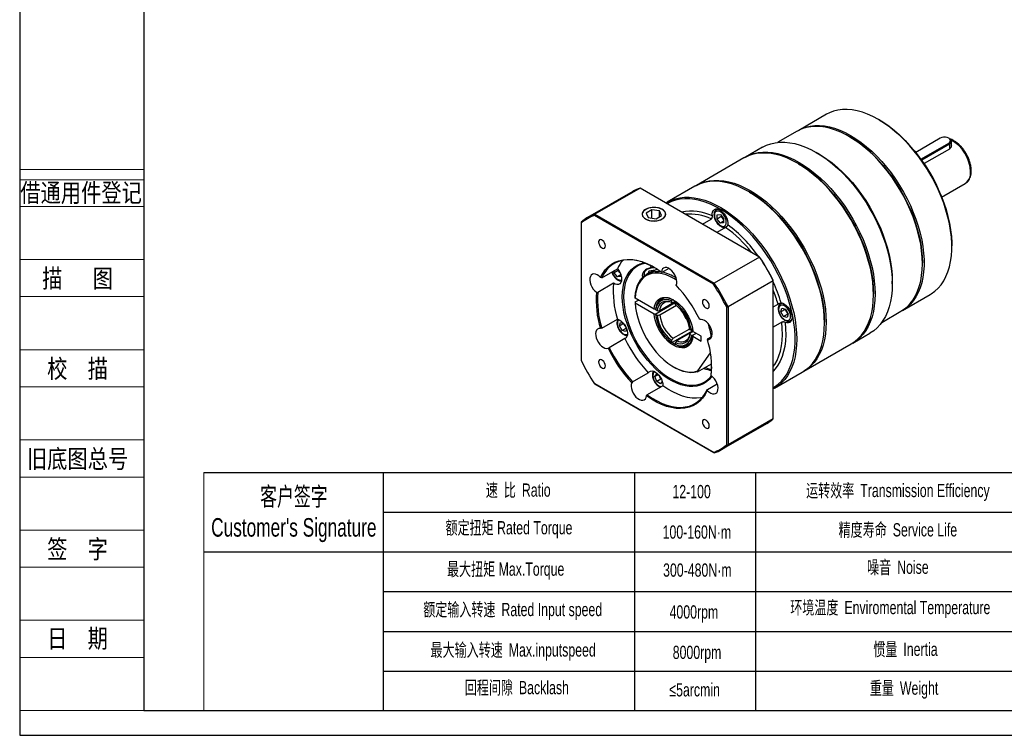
# Model space of a CAD drawing. Header units: millimetres. Extents: x 0 to 577, y 0 to 408.
# Tile 1 of 3: x 0 to 273, y 0 to 198. Entities that reach past the tile are written whole.
import ezdxf
from ezdxf.enums import TextEntityAlignment as Align

# ---------------------------------------------------------------- set-up
doc = ezdxf.new("R2010")
doc.units = ezdxf.units.MM
for name, color, linetype, lineweight in [('1轮廓实线层', 7, 'Continuous', 35), ('2细线层', 4, 'Continuous', 9), ('6文字层', 3, 'Continuous', 9), ('7标注层', 4, 'Continuous', 9)]:
    doc.layers.add(name, color=color, linetype=linetype, lineweight=lineweight)
doc.layers.add('SLD-0', color=7, linetype='Continuous')
doc.layers.add('图框_外框线', color=7, linetype='Continuous')
doc.styles.add('宋体', font='txt', dxfattribs={"width": 0.8})
doc.styles.add('标准', font='arial.ttf', dxfattribs={"width": 0.667})

msp = doc.modelspace()

# ---------------------------------------------------------------- linework, layer by layer
for p, q in [((100.73, 72.82), (100.73, 6.86)), ((170.36, 72.82), (170.36, 6.86))]:
    msp.add_line(p, q)
at = {"layer": '1轮廓实线层', "linetype": 'Continuous', "lineweight": 30}
for p, q in [((223.6, 172.09), (215.91, 167.65)), ((238.23, 170.53), (238, 170.66)), ((215.45, 167.39), (210.15, 164.33)), ((230.08, 165.83), (229.85, 165.96)), ((255.15, 165.46), (248.35, 161.54)), ((249.81, 159.66), (257.5, 164.1)), ((257.68, 165.36), (257.5, 165.46)), ((257.5, 164.1), (257.68, 163.79)), ((258.25, 163.2), (258.25, 164.57)), ((205.92, 162.99), (201.17, 160.25)), ((221.48, 161.13), (220.8, 161.52)), ((257.68, 163.79), (250.03, 159.37)), ((257.68, 162.47), (250.71, 158.45)), ((257.68, 163.79), (257.68, 162.47)), ((200.72, 159.99), (187.59, 152.41)), ((215.83, 158.38), (215.6, 158.51)), ((255.54, 149.15), (262.11, 152.94)), ((262.11, 152.94), (262.19, 152.99)), ((169.93, 150.71), (157.39, 143.48)), ((171.93, 151.64), (159.39, 144.41)), ((205.05, 132.52), (171.93, 151.64)), ((187.14, 152.15), (179.45, 147.71)), ((202.25, 150.55), (202.02, 150.68)), ((173.48, 145.73), (173.46, 145.72)), ((175.2, 145.64), (173.63, 144.74)), ((173.63, 144.74), (174.2, 143.5)), ((177.34, 145.31), (175.2, 145.64)), ((175.2, 143.35), (175.2, 145.64)), ((177.91, 144.08), (177.34, 145.31)), ((177.34, 143.75), (177.34, 145.31)), ((178.08, 145.72), (178.06, 145.73)), ((192.76, 145.36), (192.72, 145.31)), ((193.42, 145.85), (193.1, 145.67)), ((155.59, 142.21), (155.59, 141.93)), ((159.28, 144.06), (159.39, 144.41)), ((192.27, 125.01), (159.28, 144.06)), ((159.39, 144.41), (192.51, 125.29)), ((174.2, 143.5), (176.35, 143.17)), ((176.35, 143.17), (177.91, 144.08)), ((189.21, 141.67), (191.65, 143.08)), ((193.29, 144.28), (194.19, 144.36)), ((193.29, 143.07), (193.29, 144.28)), ((194.42, 143.73), (193.29, 143.07)), ((194.19, 141.95), (193.29, 143.07)), ((194.19, 144.36), (195.1, 143.23)), ((195.1, 142.47), (194.19, 141.95)), ((195.1, 142.03), (194.19, 141.95)), ((194.42, 144.08), (194.42, 143.73)), ((194.42, 143.73), (194.87, 143.16)), ((194.87, 143.16), (195.1, 142.88)), ((195.1, 143.23), (195.1, 142.03)), ((155.59, 141.93), (155.59, 103.83)), ((195.65, 140.77), (193.2, 139.36)), ((258.36, 135.39), (258.36, 135.65)), ((205.05, 132.52), (192.51, 125.29)), ((205.17, 132.46), (205.05, 132.52)), ((161.33, 126.8), (165.67, 129.31)), ((165.89, 128.84), (164.76, 128.19)), ((164.76, 128.19), (164.76, 128.78)), ((165.89, 128.84), (165.89, 129.03)), ((166.34, 128.28), (165.89, 128.84)), ((174.14, 128.01), (174.47, 128.7)), ((174.47, 128.7), (176.1, 128.95)), ((174.47, 128.19), (174.47, 128.7)), ((175.27, 130), (175.15, 129.6)), ((177.83, 128.39), (177.99, 128.29)), ((179.88, 129.38), (177.99, 128.29)), ((250.22, 130.69), (250.22, 130.95)), ((161.33, 126.8), (160.99, 126.88)), ((165.67, 127.06), (164.76, 128.19)), ((166.57, 127.58), (165.67, 127.06)), ((166.57, 127.14), (165.67, 127.06)), ((166.35, 128.27), (166.34, 128.28)), ((166.57, 127.76), (166.57, 127.14)), ((172.57, 127.55), (172.57, 126.86)), ((174.1, 127.99), (173.75, 127.79)), ((208.85, 125.93), (196.32, 118.7)), ((208.85, 125.93), (208.85, 126.07)), ((208.85, 87.69), (208.85, 125.93)), ((241.84, 125.07), (241.84, 125.86)), ((164.59, 125.26), (160.25, 122.75)), ((192.27, 125.01), (192.51, 125.29)), ((159.88, 122.77), (160.25, 122.75)), ((170.58, 121.14), (170.58, 121.41)), ((175.8, 118.13), (170.58, 121.14)), ((170.58, 120.1), (171.49, 120.62)), ((177.39, 117.73), (181.78, 120.27)), ((180.86, 120.79), (180.64, 120.4)), ((180.64, 120.4), (180.64, 119.91)), ((181.78, 120.27), (181.09, 119.87)), ((181.69, 119.96), (181.68, 120.22)), ((181.68, 120.22), (181.71, 119.97)), ((181.91, 120.09), (181.69, 120.22)), ((181.77, 119.74), (181.99, 120.14)), ((236.64, 122.07), (236.64, 122.33)), ((244.7, 117.76), (252.4, 122.2)), ((170.58, 120.1), (170.58, 119.84)), ((170.58, 119.84), (175.8, 116.82)), ((176.26, 118.13), (175.8, 118.13)), ((176.26, 116.82), (181.91, 120.09)), ((176.26, 116.82), (181.69, 119.96)), ((176.26, 117.87), (176.26, 118.13)), ((176.68, 117.63), (176.26, 117.87)), ((182, 119.09), (177.39, 116.43)), ((181.77, 119.26), (181.77, 119.74)), ((195.96, 118.62), (196.32, 118.7)), ((195.96, 80.53), (195.96, 118.62)), ((196.32, 118.7), (196.32, 80.45)), ((208.85, 118.74), (210.18, 119.51)), ((211.23, 119.78), (210.92, 119.6)), ((210.99, 117.36), (211.26, 118.37)), ((212.13, 118.01), (210.99, 117.36)), ((211.26, 118.37), (212.27, 118.1)), ((212.16, 118.13), (212.13, 118.01)), ((212.13, 118.01), (212.5, 117.37)), ((212.27, 118.1), (213.01, 116.82)), ((238.95, 114.44), (244.25, 117.5)), ((161.31, 112.81), (165.65, 115.32)), ((175.8, 116.82), (176.26, 116.82)), ((176.26, 116.82), (176.26, 116.56)), ((176.26, 116.56), (176.68, 116.32)), ((211.73, 116.08), (210.99, 117.36)), ((212.86, 116.73), (211.73, 116.08)), ((212.74, 115.81), (211.73, 116.08)), ((212.5, 117.37), (212.86, 116.73)), ((213.01, 116.82), (212.74, 115.81)), ((212.86, 116.73), (212.98, 116.7)), ((213.64, 114.89), (213.95, 115.07)), ((161.31, 112.81), (160.96, 112.74)), ((166.27, 113.43), (166.54, 114.44)), ((167.39, 114.08), (166.27, 113.43)), ((167.01, 112.15), (166.27, 113.43)), ((166.54, 114.44), (167.25, 114.25)), ((168.13, 112.8), (167.01, 112.15)), ((168.02, 111.88), (167.01, 112.15)), ((167.77, 113.44), (167.46, 113.99)), ((168.09, 112.9), (167.77, 113.44)), ((168.21, 112.58), (168.02, 111.88)), ((186.52, 112.11), (180.86, 108.84)), ((181.09, 110.03), (185.69, 112.68)), ((186.15, 112.16), (185.73, 112.4)), ((186.6, 112.16), (186.15, 112.16)), ((186.5, 111.84), (186.29, 111.98)), ((186.32, 111.99), (186.52, 111.85)), ((186.52, 111.86), (186.52, 112.11)), ((211.21, 114.45), (208.85, 113.09)), ((223.06, 114.23), (223.06, 114.49)), ((167.75, 109.92), (163.4, 107.41)), ((180.64, 109.46), (180.64, 108.98)), ((186.6, 111.9), (182.22, 109.37)), ((185.73, 111.09), (186.15, 110.85)), ((185.92, 111.51), (186.6, 111.9)), ((186.15, 110.85), (186.6, 110.85)), ((188.9, 110.57), (186.6, 111.9)), ((187.51, 111.37), (186.6, 110.85)), ((186.6, 110.85), (186.6, 110.59)), ((186.6, 110.59), (188.9, 109.27)), ((188.9, 109.27), (188.9, 110.57)), ((190.6, 109.84), (190.59, 109.71)), ((190.6, 109.84), (191.84, 110.56)), ((230.93, 108.7), (235.68, 111.45)), ((163.09, 107.25), (163.4, 107.41)), ((180.64, 108.98), (180.86, 108.84)), ((181.77, 108.32), (181.77, 108.81)), ((181.99, 108.19), (181.77, 108.32)), ((217.35, 100.87), (230.48, 108.44)), ((187.96, 100.97), (191.45, 105.95)), ((181.2, 102.08), (181.43, 101.95)), ((187.88, 100.68), (191.77, 102.92)), ((191.78, 102.56), (191.38, 102.7)), ((169.87, 97.96), (174.21, 100.47)), ((176.06, 99.39), (176.58, 100.13)), ((176.97, 99.91), (176.06, 99.39)), ((176.58, 98.04), (176.06, 99.39)), ((176.58, 100.13), (177.11, 99.82)), ((177.71, 98.69), (176.58, 98.04)), ((177.45, 99.37), (177.45, 99.38)), ((177.71, 98.69), (177.45, 99.37)), ((177.88, 98.6), (177.71, 98.69)), ((187.96, 100.97), (187.88, 100.68)), ((191.66, 99.68), (191.66, 99.91)), ((209.21, 96.16), (216.9, 100.6)), ((159.28, 97.44), (192.27, 78.4)), ((159.39, 97.37), (159.28, 97.44)), ((192.51, 78.25), (159.39, 97.37)), ((169.87, 97.96), (169.61, 97.71)), ((178.26, 96.88), (173.91, 94.37)), ((177.63, 97.44), (176.58, 98.04)), ((178.08, 98.08), (177.63, 97.44)), ((190.58, 95.86), (190.56, 95.57)), ((190.58, 95.86), (193.3, 97.43)), ((173.72, 94.06), (173.91, 94.37)), ((208.85, 87.69), (196.32, 80.45)), ((194.51, 79.18), (207.05, 86.42)), ((195.96, 80.53), (196.32, 80.45)), ((192.51, 78.25), (192.27, 78.4))]:
    msp.add_line(p, q, dxfattribs=at)
at = {"layer": '1轮廓实线层', "linetype": 'Continuous', "lineweight": 30, "flags": 128}
for points in [[(252.4, 122.2), (252.66, 122.36), (253.65, 123.07), (254.56, 123.9), (255.38, 124.86), (256.11, 125.94), (256.74, 127.13), (257.27, 128.43), (257.7, 129.83), (258.02, 131.31), (258.24, 132.89), (258.35, 134.54), (258.35, 136.26), (258.24, 138.03), (258.02, 139.86), (257.7, 141.72), (257.27, 143.61), (256.74, 145.52), (256.11, 147.44), (255.38, 149.36), (254.56, 151.27), (253.65, 153.15), (252.66, 155.01), (251.59, 156.82), (250.44, 158.58), (249.23, 160.27), (247.96, 161.9), (246.64, 163.45), (245.27, 164.91), (243.86, 166.28), (242.43, 167.54), (240.96, 168.7), (239.48, 169.74), (238, 170.66), (236.51, 171.46), (235.03, 172.12), (233.57, 172.66), (232.13, 173.05), (230.72, 173.31), (229.35, 173.43), (228.03, 173.41), (226.76, 173.25), (225.55, 172.95), (224.41, 172.51), (223.6, 172.09)], [(238.23, 170.53), (239.69, 169.62), (241.16, 168.59), (242.6, 167.45), (244.03, 166.2), (245.42, 164.85), (246.77, 163.4), (248.08, 161.87), (249.34, 160.26), (250.53, 158.58), (251.66, 156.84), (252.72, 155.05), (253.7, 153.22), (254.6, 151.35), (255.41, 149.47), (256.13, 147.57), (256.76, 145.67), (257.28, 143.78), (257.71, 141.91), (258.03, 140.07), (258.24, 138.27), (258.35, 136.51), (258.36, 135.65)], [(244.25, 117.5), (245.02, 118), (245.97, 118.77), (246.84, 119.66), (247.61, 120.68), (248.29, 121.82), (248.87, 123.06), (249.35, 124.41), (249.73, 125.86), (250, 127.39), (250.16, 129), (250.22, 130.69), (250.16, 132.44), (250, 134.24), (249.73, 136.08), (249.35, 137.96), (248.87, 139.86), (248.29, 141.78), (247.61, 143.7), (246.84, 145.62), (245.97, 147.51), (245.02, 149.38), (243.99, 151.21), (242.88, 153), (241.7, 154.73), (240.46, 156.39), (239.16, 157.98), (237.82, 159.49), (236.43, 160.91), (235, 162.22), (233.55, 163.43), (232.08, 164.53), (230.6, 165.52), (229.11, 166.37), (227.62, 167.11), (226.15, 167.71), (224.7, 168.17), (223.28, 168.5), (221.89, 168.69), (220.54, 168.73), (219.24, 168.64), (218, 168.41), (216.82, 168.04), (215.72, 167.53), (215.45, 167.39)], [(215.68, 167.51), (216.71, 168.07), (217.86, 168.5), (219.07, 168.81), (220.34, 168.97), (221.66, 168.99), (223.03, 168.87), (224.44, 168.61), (225.88, 168.22), (227.34, 167.68), (228.82, 167.02), (230.3, 166.22)], [(205.92, 162.99), (207.02, 163.54), (208.19, 163.95), (209.42, 164.23), (210.72, 164.37), (212.06, 164.37), (213.45, 164.23), (214.87, 163.96), (216.33, 163.55), (217.81, 163), (219.3, 162.32), (220.8, 161.52), (222.3, 160.59), (223.8, 159.54), (225.27, 158.38), (226.73, 157.11), (228.15, 155.74), (229.54, 154.28), (230.89, 152.73), (232.18, 151.09), (233.41, 149.39), (234.58, 147.63), (235.68, 145.81), (236.7, 143.95), (237.65, 142.06), (238.5, 140.14), (239.27, 138.2), (239.94, 136.26), (240.52, 134.33), (240.99, 132.41), (241.36, 130.51), (241.63, 128.65), (241.79, 126.84), (241.84, 125.07), (241.79, 123.37), (241.63, 121.74), (241.36, 120.18), (240.99, 118.72), (240.52, 117.35), (239.94, 116.07), (239.27, 114.91), (238.5, 113.86), (237.65, 112.93), (236.7, 112.13), (235.68, 111.45), (235.68, 111.45)], [(250.22, 130.95), (250.2, 131.81), (250.1, 133.56), (249.88, 135.37), (249.56, 137.21), (249.14, 139.08), (248.61, 140.97), (247.99, 142.87), (247.27, 144.77), (246.46, 146.65), (245.56, 148.51), (244.58, 150.35), (243.52, 152.14), (242.39, 153.88), (241.19, 155.56), (239.93, 157.17), (238.63, 158.7), (237.27, 160.14), (235.88, 161.5), (234.46, 162.75), (233.01, 163.89), (231.55, 164.92), (230.08, 165.83)], [(230.08, 165.83), (230.81, 165.39), (232.28, 164.42), (233.74, 163.33), (235.17, 162.13), (236.58, 160.83), (237.95, 159.43), (239.29, 157.94), (240.57, 156.37), (241.8, 154.72), (242.96, 153.01), (244.06, 151.25), (245.08, 149.44), (246.02, 147.59), (246.87, 145.71), (247.64, 143.82), (248.31, 141.92), (248.89, 140.02), (249.36, 138.14), (249.73, 136.28), (250, 134.46), (250.16, 132.68), (250.22, 130.95)], [(230.3, 166.22), (231.79, 165.3), (233.27, 164.26), (234.73, 163.1), (236.17, 161.84), (237.58, 160.47), (238.95, 159.01), (240.27, 157.46), (241.54, 155.83), (242.75, 154.13), (243.89, 152.38), (244.96, 150.56), (245.96, 148.71), (246.87, 146.83), (247.69, 144.92), (248.42, 143), (249.05, 141.08), (249.58, 139.17), (250.01, 137.28), (250.33, 135.42), (250.55, 133.59), (250.66, 131.82), (250.66, 130.1), (250.55, 128.45), (250.33, 126.87), (250.01, 125.38), (249.58, 123.99), (249.05, 122.69), (248.42, 121.5), (247.69, 120.42), (246.87, 119.46), (245.96, 118.63), (244.96, 117.92), (244.47, 117.64)], [(257.5, 164.1), (257.81, 164.35), (257.97, 164.63), (257.97, 164.93), (257.81, 165.22), (257.5, 165.46), (257.08, 165.64), (256.59, 165.73), (256.07, 165.73), (255.57, 165.64), (255.15, 165.46)], [(257.68, 165.36), (257.86, 165.24), (258.12, 164.96), (258.24, 164.65), (258.2, 164.34), (258.01, 164.04), (257.68, 163.79)], [(236.64, 122.07), (236.59, 123.83), (236.43, 125.65), (236.16, 127.51), (235.79, 129.41), (235.31, 131.33), (234.74, 133.26), (234.07, 135.2), (233.3, 137.13), (232.44, 139.05), (231.5, 140.95), (230.48, 142.81), (229.38, 144.62), (228.21, 146.39), (226.97, 148.09), (225.68, 149.72), (224.34, 151.27), (222.95, 152.74), (221.52, 154.11), (220.07, 155.38), (218.59, 156.54), (217.1, 157.59), (215.6, 158.52), (214.1, 159.32), (212.6, 160), (211.12, 160.54), (209.67, 160.95), (208.24, 161.23), (206.85, 161.37), (205.51, 161.37), (204.22, 161.23), (202.99, 160.95), (201.82, 160.54), (200.72, 159.99)], [(200.95, 160.12), (201.17, 160.25), (202.27, 160.8), (203.44, 161.21), (204.67, 161.49), (205.96, 161.63), (207.31, 161.63), (208.69, 161.49), (210.12, 161.21), (211.58, 160.8), (213.05, 160.26), (214.55, 159.58), (216.05, 158.78), (217.55, 157.85), (219.04, 156.8), (220.52, 155.64), (221.98, 154.37), (223.4, 153), (224.79, 151.53), (226.13, 149.98), (227.43, 148.35), (228.66, 146.65), (229.83, 144.89), (230.93, 143.07), (231.95, 141.21), (232.9, 139.31), (233.75, 137.39), (234.52, 135.46), (235.19, 133.52), (235.77, 131.59), (236.24, 129.67), (236.61, 127.77), (236.88, 125.91), (237.04, 124.09), (237.09, 122.33), (237.04, 120.63), (236.88, 118.99), (236.61, 117.44), (236.24, 115.97), (235.77, 114.6), (235.19, 113.33), (234.52, 112.17), (233.75, 111.12), (232.9, 110.19), (231.95, 109.38), (230.93, 108.7), (230.7, 108.58)], [(221.48, 161.13), (222.22, 160.68), (223.71, 159.7), (225.18, 158.6), (226.63, 157.39), (228.05, 156.07), (229.44, 154.66), (230.79, 153.15), (232.09, 151.56), (233.33, 149.9), (234.51, 148.17), (235.61, 146.38), (236.65, 144.55), (237.6, 142.68), (238.46, 140.78), (239.24, 138.87), (239.92, 136.95), (240.5, 135.03), (240.98, 133.13), (241.36, 131.25), (241.63, 129.4), (241.79, 127.6), (241.84, 125.86)], [(215.83, 158.38), (216.95, 157.7), (218.45, 156.68), (219.93, 155.54), (221.39, 154.29), (222.82, 152.94), (224.22, 151.49), (225.57, 149.96), (226.88, 148.34), (228.12, 146.64), (229.3, 144.89), (230.41, 143.08), (231.44, 141.22), (232.39, 139.33), (233.26, 137.41), (234.04, 135.47), (234.72, 133.53), (235.3, 131.6), (235.78, 129.67), (236.15, 127.78), (236.42, 125.91), (236.59, 124.09), (236.64, 122.33)], [(236.64, 122.33), (236.63, 123.2), (236.52, 125), (236.3, 126.84), (235.98, 128.72), (235.55, 130.63), (235.02, 132.56), (234.39, 134.5), (233.66, 136.44), (232.84, 138.37), (231.93, 140.28), (230.94, 142.15), (229.86, 143.99), (228.72, 145.77), (227.5, 147.5), (226.23, 149.16), (224.9, 150.74), (223.53, 152.23), (222.11, 153.63), (220.66, 154.93), (219.19, 156.12), (217.7, 157.2), (216.2, 158.16), (215.83, 158.38)], [(223.06, 114.23), (223.01, 115.99), (222.85, 117.81), (222.58, 119.67), (222.21, 121.57), (221.74, 123.49), (221.16, 125.42), (220.49, 127.36), (219.72, 129.3), (218.87, 131.22), (217.92, 133.11), (216.9, 134.97), (215.8, 136.79), (214.63, 138.55), (213.4, 140.25), (212.1, 141.88), (210.76, 143.44), (209.37, 144.9), (207.95, 146.27), (206.49, 147.54), (205.01, 148.7), (203.52, 149.75), (202.02, 150.68), (200.52, 151.48), (199.03, 152.16), (197.55, 152.7), (196.09, 153.12), (194.67, 153.39), (193.28, 153.53), (191.93, 153.53), (190.64, 153.39), (189.41, 153.11), (188.24, 152.7), (187.14, 152.15)], [(187.37, 152.28), (187.59, 152.41), (188.69, 152.96), (189.86, 153.37), (191.1, 153.65), (192.39, 153.79), (193.73, 153.79), (195.12, 153.65), (196.54, 153.38), (198, 152.97), (199.48, 152.42), (200.97, 151.74), (202.47, 150.94), (203.97, 150.01), (205.47, 148.96), (206.95, 147.8), (208.4, 146.53), (209.83, 145.16), (211.21, 143.7), (212.56, 142.14), (213.85, 140.51), (215.08, 138.81), (216.25, 137.05), (217.35, 135.23), (218.38, 133.37), (219.32, 131.48), (220.18, 129.56), (220.94, 127.62), (221.61, 125.68), (222.19, 123.75), (222.66, 121.83), (223.03, 119.93), (223.3, 118.07), (223.46, 116.26), (223.52, 114.49), (223.46, 112.79), (223.3, 111.16), (223.03, 109.6), (222.66, 108.14), (222.19, 106.76), (221.61, 105.49), (220.94, 104.33), (220.18, 103.28), (219.32, 102.35), (218.38, 101.54), (217.35, 100.87), (217.12, 100.74)], [(223.06, 114.49), (223.05, 115.37), (222.94, 117.16), (222.72, 119), (222.4, 120.88), (221.97, 122.8), (221.44, 124.73), (220.81, 126.67), (220.08, 128.6), (219.26, 130.53), (218.35, 132.44), (217.36, 134.32), (216.29, 136.15), (215.14, 137.94), (213.93, 139.66), (212.65, 141.32), (211.33, 142.9), (209.95, 144.39), (208.54, 145.79), (207.09, 147.09), (205.61, 148.29), (204.12, 149.37), (202.62, 150.33), (202.25, 150.55)], [(202.25, 150.55), (203.37, 149.86), (204.87, 148.84), (206.35, 147.7), (207.82, 146.46), (209.25, 145.1), (210.64, 143.66), (212, 142.12), (213.3, 140.5), (214.54, 138.81), (215.72, 137.05), (216.83, 135.24), (217.87, 133.38), (218.82, 131.49), (219.68, 129.57), (220.46, 127.64), (221.14, 125.7), (221.72, 123.76), (222.2, 121.84), (222.58, 119.94), (222.85, 118.08), (223.01, 116.26), (223.06, 114.49)], [(179.1, 147.5), (179.45, 147.71), (180.55, 148.26), (181.72, 148.67), (182.95, 148.95), (184.24, 149.09), (185.58, 149.09), (186.97, 148.95), (188.4, 148.67), (189.85, 148.26), (191.33, 147.72), (192.83, 147.04), (194.33, 146.24), (195.83, 145.31), (197.32, 144.26), (198.8, 143.1), (200.26, 141.83), (201.68, 140.46), (203.07, 138.99), (204.41, 137.44), (205.7, 135.81), (206.94, 134.11), (208.11, 132.35), (209.21, 130.53), (210.23, 128.67), (211.17, 126.77), (212.03, 124.85), (212.8, 122.92), (213.47, 120.98), (214.04, 119.05), (214.52, 117.13), (214.89, 115.23), (215.16, 113.37), (215.32, 111.55), (215.37, 109.79), (215.32, 108.09), (215.16, 106.45), (214.89, 104.9), (214.52, 103.43), (214.04, 102.06), (213.47, 100.79), (212.8, 99.63), (212.03, 98.58), (211.17, 97.65), (210.23, 96.84), (209.21, 96.16), (208.85, 95.97)], [(208.85, 96.33), (209.21, 96.55), (210.21, 97.28), (211.12, 98.14), (211.94, 99.12), (212.67, 100.21), (213.3, 101.42), (213.83, 102.74), (214.26, 104.16), (214.58, 105.67), (214.8, 107.26), (214.9, 108.93), (214.9, 110.66), (214.8, 112.46), (214.58, 114.3), (214.26, 116.18), (213.83, 118.09), (213.3, 120.02), (212.67, 121.96), (211.94, 123.9), (211.12, 125.83), (210.21, 127.74), (209.21, 129.61), (208.14, 131.45), (207, 133.23), (205.78, 134.96), (204.51, 136.62), (203.18, 138.2), (201.81, 139.69), (200.39, 141.09), (198.94, 142.39), (197.47, 143.58), (195.98, 144.66), (194.48, 145.62), (192.97, 146.46), (191.48, 147.17), (189.99, 147.74), (188.53, 148.18), (187.1, 148.49), (185.7, 148.65), (184.35, 148.67), (183.05, 148.56), (181.8, 148.3), (180.62, 147.91), (179.51, 147.38), (179.41, 147.32)], [(173.46, 145.74), (173.02, 145.42), (172.71, 145.06), (172.54, 144.66), (172.52, 144.25), (172.65, 143.85), (172.93, 143.48), (173.34, 143.15), (173.87, 142.88), (174.48, 142.68), (175.16, 142.56), (175.86, 142.52), (176.56, 142.58), (177.22, 142.72), (177.82, 142.94), (178.32, 143.23), (178.7, 143.57), (178.94, 143.95), (179.03, 144.36), (178.98, 144.76), (178.77, 145.15), (178.42, 145.51), (177.95, 145.81), (177.38, 146.05), (176.73, 146.21), (176.04, 146.29), (175.33, 146.27), (174.65, 146.18), (174.01, 146), (173.46, 145.74)], [(174.94, 146.21), (174.28, 146.07), (173.7, 145.84), (173.22, 145.55), (172.85, 145.21), (172.62, 144.83), (172.54, 144.42), (172.61, 144.02), (172.82, 143.64), (173.18, 143.29), (173.66, 143), (174.23, 142.77), (174.88, 142.61), (175.57, 142.54), (176.27, 142.56), (176.94, 142.67), (177.56, 142.85), (178.1, 143.11), (178.53, 143.43), (178.83, 143.8), (178.98, 144.19), (178.99, 144.59), (178.85, 144.99), (178.56, 145.36), (178.14, 145.68), (177.61, 145.94), (177, 146.14), (176.32, 146.25), (175.63, 146.27), (174.94, 146.21)], [(191.98, 143.92), (191.96, 144.51), (192.05, 145.02), (192.25, 145.43), (192.54, 145.71), (192.93, 145.86), (193.37, 145.86), (193.85, 145.71), (194.35, 145.42), (194.83, 145.01), (195.27, 144.5), (195.66, 143.92), (195.95, 143.29), (196.15, 142.65), (196.24, 142.03), (196.22, 141.47)], [(192.76, 144.93), (192.6, 144.57), (192.54, 144.11), (192.6, 143.58), (192.76, 143.03), (193.02, 142.48), (193.36, 141.98), (193.76, 141.56), (194.19, 141.25), (194.62, 141.06), (195.02, 141.02), (195.36, 141.13), (195.62, 141.37), (195.79, 141.74), (195.84, 142.2), (195.79, 142.73), (195.62, 143.28), (195.36, 143.83), (195.02, 144.33), (194.62, 144.75), (194.19, 145.06), (193.76, 145.24), (193.36, 145.28), (193.02, 145.18), (192.76, 144.93)], [(193.1, 145.66), (193.43, 145.78), (193.64, 145.79)], [(195.87, 140.98), (195.85, 140.97), (195.82, 140.95)], [(162.32, 135.62), (162.27, 136.03), (162.1, 136.45), (161.85, 136.84), (161.54, 137.15), (161.21, 137.34), (160.9, 137.39), (160.64, 137.29), (160.48, 137.06), (160.42, 136.72), (160.48, 136.31), (160.64, 135.88), (160.9, 135.49), (161.21, 135.18), (161.54, 134.99), (161.85, 134.94), (162.1, 135.04), (162.27, 135.28), (162.32, 135.62)], [(160.99, 126.88), (161.58, 128), (162.28, 128.98), (163.08, 129.84), (163.97, 130.55), (164.96, 131.12), (166.03, 131.53), (167.17, 131.8), (168.37, 131.9), (169.63, 131.86), (170.94, 131.65), (172.29, 131.29), (173.66, 130.78), (175.05, 130.13), (176.44, 129.32), (177.83, 128.39)], [(175.87, 129.67), (175.24, 130.01), (173.87, 130.66), (172.51, 131.17), (171.18, 131.53), (169.89, 131.73), (168.64, 131.78), (167.44, 131.67), (166.32, 131.41), (165.26, 131), (164.28, 130.43), (163.4, 129.73), (162.61, 128.88), (161.91, 127.9), (161.33, 126.8)], [(164.15, 128.43), (164.25, 128.14), (164.51, 127.6), (164.85, 127.1), (165.24, 126.68), (165.67, 126.37), (166.09, 126.19), (166.49, 126.16), (166.81, 126.25)], [(165.67, 129.31), (166.07, 128.77), (166.4, 128.17), (166.64, 127.55), (166.78, 126.94), (166.82, 126.36), (166.75, 125.85), (166.57, 125.44), (166.3, 125.13), (165.95, 124.96), (165.53, 124.92), (165.07, 125.02), (164.59, 125.26)], [(166.99, 121.52), (167.05, 122.86), (167.21, 124.14), (167.47, 125.33), (167.84, 126.43), (168.31, 127.42), (168.88, 128.31), (169.53, 129.08), (170.28, 129.73), (171.1, 130.25), (172, 130.64), (172.97, 130.89), (173.2, 130.93)], [(173.52, 130.81), (173.41, 130.79), (172.43, 130.56), (171.52, 130.19), (170.69, 129.68), (169.93, 129.05), (169.27, 128.29), (168.69, 127.41), (168.22, 126.42), (167.84, 125.33), (167.57, 124.14), (167.41, 122.87), (167.35, 121.52)], [(170.58, 121.41), (170.69, 122.59), (170.91, 123.69), (171.23, 124.7), (171.66, 125.61), (172.18, 126.41), (172.8, 127.09), (173.5, 127.64), (174.28, 128.06), (175.13, 128.35), (176.05, 128.49), (177.02, 128.5), (177.8, 128.41)], [(176.15, 129.5), (175.61, 129.51), (174.96, 129.45), (174.36, 129.29), (173.85, 129.06), (173.44, 128.76), (173.18, 128.41), (173.06, 128.04), (173.1, 127.66), (173.2, 127.43)], [(174.78, 129.5), (174.89, 129.86), (175, 130.14)], [(181.94, 124.74), (182.08, 125.2), (182.11, 125.75), (182.02, 126.35), (181.83, 126.98), (181.55, 127.61), (181.18, 128.19), (180.75, 128.71), (180.28, 129.13), (179.79, 129.43), (179.31, 129.6), (178.86, 129.62), (178.47, 129.5), (178.16, 129.25), (177.94, 128.87), (177.83, 128.39)], [(160.99, 126.88), (160.52, 127.31), (160.03, 127.63), (159.55, 127.81), (159.09, 127.85), (158.7, 127.75), (158.38, 127.51), (158.15, 127.15), (158.02, 126.67), (158, 126.12), (158.1, 125.51), (158.3, 124.88), (158.59, 124.26), (158.97, 123.68), (159.41, 123.18), (159.88, 122.77)], [(182.07, 126.1), (181.28, 126.6), (180.2, 127.17), (179.13, 127.6), (178.08, 127.9), (177.07, 128.06), (176.09, 128.08), (175.17, 127.96), (174.32, 127.69), (173.53, 127.29), (172.82, 126.76), (172.2, 126.1), (171.67, 125.31), (171.24, 124.42), (170.92, 123.41), (170.69, 122.32), (170.58, 121.14)], [(172.72, 127.01), (172.59, 127.35), (172.57, 127.57)], [(191.84, 99.54), (191.72, 99.36), (191.06, 98.59), (190.32, 97.94), (189.49, 97.42), (188.59, 97.04), (187.63, 96.78), (186.6, 96.67), (185.53, 96.69), (184.41, 96.85), (183.26, 97.15), (182.08, 97.58), (180.89, 98.14), (179.7, 98.83), (178.51, 99.64), (177.34, 100.57), (176.19, 101.6), (175.07, 102.73), (173.99, 103.95), (172.97, 105.25), (172, 106.61), (171.1, 108.04), (170.28, 109.51), (169.53, 111.02), (168.88, 112.55), (168.31, 114.09), (167.84, 115.63), (167.47, 117.15), (167.21, 118.65), (167.05, 120.11), (166.99, 121.52)], [(167.35, 121.52), (167.41, 120.11), (167.57, 118.65), (167.84, 117.15), (168.22, 115.62), (168.69, 114.08), (169.27, 112.54), (169.93, 111.01), (170.69, 109.51), (171.52, 108.04), (172.43, 106.62), (173.41, 105.26), (174.44, 103.97), (175.53, 102.77), (176.65, 101.66), (177.81, 100.65), (178.99, 99.75), (180.18, 98.96), (181.37, 98.31), (182.56, 97.78), (183.73, 97.38), (184.87, 97.13), (185.98, 97.01), (187.04, 97.03), (188.05, 97.19), (188.99, 97.49), (189.86, 97.93), (190.66, 98.5), (191.37, 99.2), (191.72, 99.64)], [(175.8, 118.13), (175.94, 118.95), (176.2, 119.68), (176.56, 120.29), (177.02, 120.77), (177.57, 121.12), (178.2, 121.32), (178.89, 121.37), (179.63, 121.27), (180.41, 121.02), (181.2, 120.63), (182, 120.11), (182.77, 119.46), (183.52, 118.7), (184.21, 117.85), (184.84, 116.92), (185.39, 115.94), (185.85, 114.93), (186.21, 113.9), (186.46, 112.88), (186.6, 111.9)], [(181.32, 120.56), (180.67, 120.87), (179.93, 121.11), (179.22, 121.21), (178.56, 121.16), (177.95, 120.97), (177.43, 120.64), (176.99, 120.18), (176.64, 119.6), (176.39, 118.91), (176.26, 118.13)], [(191.12, 118.99), (191.07, 119.4), (190.9, 119.83), (190.65, 120.22), (190.34, 120.53), (190.01, 120.72), (189.7, 120.77), (189.44, 120.67), (189.28, 120.43), (189.22, 120.09), (189.28, 119.68), (189.44, 119.26), (189.7, 118.86), (190.01, 118.56), (190.34, 118.36), (190.65, 118.32), (190.9, 118.42), (191.07, 118.65), (191.12, 118.99)], [(230.48, 108.44), (230.48, 108.44), (231.5, 109.12), (232.44, 109.93), (233.3, 110.86), (234.07, 111.91), (234.74, 113.07), (235.31, 114.34), (235.79, 115.71), (236.16, 117.18), (236.43, 118.73), (236.59, 120.36), (236.64, 122.07)], [(170.58, 119.84), (170.7, 118.49), (170.93, 117.09), (171.28, 115.67), (171.74, 114.23), (172.3, 112.79), (172.96, 111.37), (173.71, 109.98), (174.54, 108.64), (175.44, 107.36), (176.41, 106.16), (177.43, 105.05), (178.5, 104.05), (179.59, 103.15), (180.7, 102.38), (181.82, 101.75), (182.93, 101.25), (184.02, 100.89), (185.08, 100.69), (186.09, 100.63), (187.06, 100.73), (187.96, 100.97)], [(176.68, 117.63), (177.21, 117.71), (177.39, 117.73)], [(212.43, 118.68), (212, 118.99), (211.58, 119.18), (211.18, 119.22), (210.84, 119.11), (210.57, 118.87), (210.41, 118.5), (210.35, 118.04), (210.41, 117.51), (210.57, 116.96), (210.84, 116.41), (211.18, 115.91), (211.58, 115.49), (212, 115.18), (212.43, 115), (212.83, 114.96), (213.17, 115.06), (213.43, 115.31), (213.6, 115.67), (213.66, 116.13), (213.6, 116.66), (213.43, 117.21), (213.17, 117.76), (212.83, 118.26), (212.43, 118.68)], [(211.03, 119.81), (211.5, 119.71), (211.99, 119.47), (212.48, 119.1), (212.94, 118.62), (213.35, 118.05), (213.68, 117.44), (213.91, 116.8), (214.04, 116.17), (214.06, 115.59), (213.96, 115.08), (213.75, 114.68), (213.44, 114.41), (213.06, 114.27), (212.61, 114.28), (212.12, 114.44)], [(166.11, 115.16), (165.86, 114.93), (165.7, 114.56), (165.64, 114.11), (165.7, 113.58), (165.86, 113.03), (166.12, 112.49), (166.46, 111.99), (166.86, 111.57), (167.28, 111.27), (167.71, 111.08), (168.1, 111.05), (168.43, 111.14)], [(165.65, 115.32), (166.13, 115.15), (166.61, 114.85), (167.07, 114.44), (167.5, 113.94), (167.86, 113.36), (168.15, 112.75), (168.34, 112.13), (168.43, 111.53), (168.41, 110.99), (168.29, 110.52), (168.06, 110.16), (167.75, 109.92)], [(186.6, 110.59), (186.46, 109.77), (186.21, 109.04), (185.85, 108.43), (185.39, 107.95), (184.84, 107.6), (184.21, 107.4), (183.52, 107.35), (182.77, 107.45), (182, 107.7), (181.2, 108.09), (180.41, 108.61), (179.63, 109.26), (178.89, 110.02), (178.2, 110.87), (177.57, 111.8), (177.02, 112.78), (176.56, 113.79), (176.2, 114.82), (175.94, 115.84), (175.8, 116.82)], [(190.59, 109.71), (191.02, 109.73), (191.38, 109.9), (191.67, 110.19), (191.85, 110.61), (191.93, 111.12), (191.9, 111.71), (191.75, 112.33), (191.51, 112.96), (191.18, 113.56), (190.77, 114.11), (190.31, 114.58), (189.83, 114.93), (189.34, 115.16), (188.88, 115.25), (188.46, 115.2)], [(214.01, 115.29), (213.84, 115.04), (213.66, 114.9)], [(160.96, 112.74), (160.53, 112.72), (160.16, 112.55), (159.88, 112.26), (159.69, 111.84), (159.61, 111.33), (159.65, 110.75), (159.79, 110.12), (160.03, 109.49), (160.37, 108.89), (160.77, 108.34), (161.23, 107.87), (161.72, 107.52), (162.2, 107.29), (162.67, 107.2), (163.09, 107.25)], [(208.85, 102.16), (209.29, 102.79), (209.91, 103.91), (210.43, 105.15), (210.85, 106.49), (211.15, 107.92), (211.34, 109.45), (211.41, 111.05), (211.37, 112.72), (211.21, 114.45)], [(212.12, 114.44), (212.28, 112.68), (212.31, 110.98), (212.23, 109.35), (212.04, 107.79), (211.73, 106.33), (211.3, 104.97), (210.77, 103.71), (210.13, 102.57), (209.39, 101.55), (208.85, 100.95)], [(216.9, 100.6), (216.9, 100.6), (217.92, 101.28), (218.87, 102.09), (219.72, 103.02), (220.49, 104.07), (221.16, 105.23), (221.74, 106.5), (222.21, 107.88), (222.58, 109.34), (222.85, 110.89), (223.01, 112.53), (223.06, 114.23)], [(180.64, 109.46), (180.97, 109.88), (181.09, 110.03)], [(180.77, 108.91), (181.43, 108.48), (182.19, 108.11), (182.93, 107.87), (183.64, 107.77), (184.3, 107.82), (184.9, 108.01), (185.43, 108.34), (185.87, 108.8), (186.22, 109.38), (186.46, 110.07), (186.6, 110.85)], [(185.73, 111.09), (185.87, 111.4), (185.92, 111.51)], [(162.32, 102.36), (162.27, 102.77), (162.1, 103.19), (161.85, 103.59), (161.54, 103.9), (161.21, 104.09), (160.9, 104.13), (160.64, 104.04), (160.48, 103.8), (160.42, 103.46), (160.48, 103.05), (160.64, 102.62), (160.9, 102.23), (161.21, 101.92), (161.54, 101.73), (161.85, 101.68), (162.1, 101.78), (162.27, 102.02), (162.32, 102.36)], [(187.88, 100.68), (186.95, 100.5), (185.96, 100.48), (184.93, 100.6), (183.86, 100.86), (182.76, 101.27), (181.65, 101.82), (181.43, 101.95)], [(190.03, 101.91), (191.02, 101.59), (191.78, 101.4)], [(191.66, 99.91), (191.76, 101.03), (191.79, 102.08)], [(174.21, 100.47), (174.48, 100.77), (174.83, 100.94), (175.25, 100.98), (175.71, 100.88), (176.19, 100.64), (176.67, 100.29), (177.11, 99.82), (177.51, 99.28), (177.84, 98.68), (178.08, 98.06), (178.22, 97.45), (178.26, 96.88)], [(175.93, 100.79), (175.69, 100.55), (175.52, 100.19), (175.47, 99.73), (175.52, 99.21), (175.69, 98.66), (175.95, 98.11), (176.29, 97.62), (176.68, 97.2), (177.11, 96.89), (177.53, 96.71), (177.9, 96.67)], [(190.56, 95.57), (191.03, 95.14), (191.52, 94.82), (192, 94.64), (192.45, 94.6), (192.85, 94.7), (193.17, 94.94), (193.4, 95.3), (193.53, 95.78), (193.54, 96.33), (193.45, 96.94), (193.25, 97.57), (192.95, 98.19), (192.57, 98.77), (192.14, 99.28), (191.66, 99.68)], [(169.61, 97.71), (169.47, 97.25), (169.44, 96.7), (169.52, 96.1), (169.71, 95.47), (170, 94.84), (170.36, 94.26), (170.8, 93.74), (171.27, 93.32), (171.76, 93.02), (172.24, 92.85), (172.68, 92.83), (173.07, 92.95), (173.39, 93.2), (173.6, 93.58), (173.72, 94.06)], [(190.56, 95.57), (189.97, 94.45), (189.27, 93.47), (188.47, 92.61), (187.57, 91.9), (186.59, 91.33), (185.52, 90.92), (184.38, 90.65), (183.17, 90.55), (181.91, 90.59), (180.6, 90.8), (179.26, 91.16), (177.89, 91.67), (176.5, 92.33), (175.11, 93.13), (173.72, 94.06)], [(173.91, 94.37), (175.29, 93.44), (176.66, 92.65), (178.04, 91.99), (179.39, 91.49), (180.73, 91.13), (182.02, 90.93), (183.27, 90.88), (184.46, 90.99), (185.59, 91.25), (186.65, 91.66), (187.62, 92.23), (188.51, 92.93), (189.3, 93.78), (189.99, 94.75), (190.58, 95.86)], [(189.11, 93.55), (188.81, 93.5), (187.61, 93.39), (186.36, 93.44), (185.07, 93.64), (183.74, 94), (182.38, 94.5), (181.01, 95.15), (179.63, 95.95), (178.26, 96.88)], [(191.12, 85.74), (191.07, 86.14), (190.9, 86.57), (190.65, 86.96), (190.34, 87.27), (190.01, 87.46), (189.7, 87.51), (189.44, 87.41), (189.28, 87.17), (189.22, 86.83), (189.28, 86.42), (189.44, 86), (189.7, 85.61), (190.01, 85.3), (190.34, 85.11), (190.65, 85.06), (190.9, 85.16), (191.07, 85.39), (191.12, 85.74)]]:
    msp.add_lwpolyline(points, dxfattribs=at)
at = {"layer": '1轮廓实线层', "linetype": 'Continuous', "lineweight": 30}
for centre, radius, start, end in [((253.02, 155.78), 10.55, 2.0528, 61.5202), ((220.93, 137.29), 36.54, 20.9151, 39.0795), ((220.07, 136.8), 37.44, 24.6246, 35.3701), ((260.07, 155.79), 3.52, 307.0741, 6.0023), ((176.17, 139.89), 12.49, 109.8546, 119.9764), ((186.11, 131.97), 13.32, 63.8438, 101.6624), ((163.62, 132.69), 12.45, 109.8425, 130.1683), ((163.52, 132.45), 12.36, 110.0851, 129.9257), ((185.68, 130.84), 13.62, 64.0005, 95.1024), ((196.51, 144.49), 2.11, 192.3087, 219.0093), ((196.32, 144.32), 1.86, 218.5469, 228.6888), ((174.89, 112.19), 35.32, 37.7249, 54.0103), ((173.89, 111.17), 37.64, 34.8424, 53.6082), ((174.17, 125.53), 9.3, 139.1477, 156.0344), ((151.49, 97.2), 64.16, 26.6001, 33.3999), ((151.92, 97.45), 63.72, 26.6818, 33.3182), ((168.05, 129.64), 2.18, 200.9333, 218.7389), ((175.49, 116.85), 11.79, 56.956, 77.2307), ((171.37, 108.32), 41.28, 16.1626, 24.7908), ((189.56, 122.91), 25.08, 174.6137, 197.5975), ((154.13, 98.74), 38.07, 25.6162, 43.0777), ((139.02, 90.01), 63.72, 26.6818, 33.3182), ((138.95, 89.97), 64.16, 26.6001, 33.3999), ((172.31, 108.67), 39.39, 15.9656, 21.9088), ((185.14, 120.4), 25.37, 174.6389, 197.5724), ((185.22, 120.4), 25.08, 174.6137, 197.5975), ((179.3, 118.17), 3.05, 59.2477, 180.7631), ((179.17, 117.89), 2.91, 59.6225, 180.3883), ((179.32, 117.62), 2.64, 60.0426, 179.9682), ((179.79, 117.78), 2.39, 88.3349, 180.9907), ((175.09, 110.83), 11.14, 6.8372, 53.1628), ((175.55, 111.1), 10.26, 7.3033, 52.6967), ((211.41, 118.71), 1.01, 87.6587, 119.0734), ((214.19, 118.37), 1.97, 187.7469, 210.5833), ((187.31, 117.89), 11.14, 186.8372, 233.1628), ((186.86, 117.62), 10.26, 187.3033, 232.6967), ((187, 117.71), 9.69, 187.5838, 232.4162), ((193.28, 121.33), 10.41, 202.3325, 217.6621), ((214.19, 118.32), 1.95, 209.3073, 232.3543), ((169.64, 114.52), 2.16, 200.9016, 210.0729), ((169.64, 114.52), 2.16, 209.9271, 219.0931), ((196.52, 122.73), 14.52, 221.3083, 226.7759), ((171.29, 107.51), 20.6, 8.2572, 18.5388), ((201.69, 126.18), 37.64, 205.597, 223.0968), ((183.09, 111.1), 2.64, 240.0426, 359.9682), ((183.24, 110.83), 2.91, 239.6225, 0.3883), ((183.55, 110.81), 3.05, 239.2477, 0.7631), ((183.43, 111.5), 2.45, 240.285, 330.3941), ((166.4, 102.05), 25.37, 354.6389, 17.5724), ((197.42, 123.71), 38.07, 205.6162, 223.0777), ((197.35, 123.68), 37.64, 205.597, 223.0968), ((212.53, 132.44), 63.72, 206.6818, 213.3182), ((193.7, 112.43), 11.5, 249.1863, 260.2861), ((179.48, 100.16), 2.18, 201.2519, 219.0706), ((200.8, 97.23), 12.48, 300.0156, 310.1587), ((188.02, 90), 12.36, 290.0851, 309.9257), ((188.29, 89.96), 12.45, 289.8425, 310.1683)]:
    msp.add_arc(centre, radius, start, end, dxfattribs=at)
for points, knots in [([(262.19, 153.01), (262.28, 153.06), (262.55, 153.22), (262.91, 153.6), (263.27, 154.13), (263.53, 154.76), (263.7, 155.47), (263.75, 156.04), (263.76, 156.51), (263.74, 157), (263.65, 157.74), (263.45, 158.63), (263.15, 159.54), (262.77, 160.43), (262.3, 161.3), (261.77, 162.12), (261.18, 162.88), (260.54, 163.58), (259.85, 164.18), (259.14, 164.69), (258.43, 165.09), (257.96, 165.25), (257.73, 165.33)], [0, 0, 0, 0, 0.0259747, 0.0775097, 0.1293739, 0.1823474, 0.2366546, 0.2899416, 0.3023546, 0.3321685, 0.3881716, 0.4440758, 0.4998575, 0.5555347, 0.6111541, 0.6667736, 0.7224428, 0.7782181, 0.8341632, 0.8903336, 0.9467525, 1, 1, 1, 1]), ([(258.24, 163.37), (258.22, 163.24), (258.19, 162.95), (257.95, 162.65), (257.74, 162.51), (257.68, 162.47)], [0, 0, 0, 0, 0.387253, 0.82083, 1, 1, 1, 1]), ([(192.72, 145.31), (192.67, 145.24), (192.55, 145.05), (192.44, 144.67), (192.41, 144.17), (192.48, 143.63), (192.65, 143.07), (192.91, 142.51), (193.24, 142), (193.63, 141.55), (194.07, 141.18), (194.53, 140.92), (194.99, 140.79), (195.41, 140.8), (195.71, 140.87), (195.84, 140.98), (195.88, 141)], [0, 0, 0, 0, 0.044824, 0.119151, 0.196257, 0.275809, 0.355652, 0.435245, 0.514784, 0.594581, 0.674968, 0.756329, 0.838601, 0.90944, 0.977792, 1, 1, 1, 1]), ([(193.1, 145.65), (193.01, 145.6), (192.88, 145.52), (192.79, 145.4), (192.76, 145.36)], [0, 0, 0, 0, 0.675319, 1, 1, 1, 1]), ([(191.65, 143.08), (191.7, 143.11), (191.79, 143.19), (191.9, 143.36), (191.97, 143.57), (191.99, 143.76), (191.98, 143.88), (191.98, 143.92)], [0, 0, 0, 0, 0.209035, 0.418027, 0.631427, 0.849138, 1, 1, 1, 1]), ([(196.22, 141.47), (196.22, 141.46), (196.21, 141.4), (196.16, 141.28), (196.05, 141.11), (195.89, 140.95), (195.75, 140.84), (195.67, 140.79), (195.65, 140.77)], [0, 0, 0, 0, 0.032682, 0.242401, 0.454081, 0.670712, 0.887589, 1, 1, 1, 1]), ([(164.08, 128.39), (164.14, 128.23), (164.26, 127.88), (164.54, 127.37), (164.9, 126.89), (165.32, 126.47), (165.78, 126.15), (166.23, 125.97), (166.55, 125.9), (166.7, 125.92), (166.72, 125.92)], [0, 0, 0, 0, 0.122752, 0.2672102, 0.4118828, 0.5573096, 0.7042479, 0.8532171, 0.9854985, 1, 1, 1, 1]), ([(175.92, 129.6), (175.91, 129.6), (175.67, 129.62), (175.22, 129.58), (174.58, 129.48), (173.98, 129.28), (173.46, 129.01), (173.04, 128.67), (172.76, 128.29), (172.59, 127.92), (172.59, 127.68), (172.59, 127.58)], [0, 0, 0, 0, 0.007938, 0.140598, 0.273644, 0.407566, 0.542964, 0.68003, 0.800966, 0.916398, 1, 1, 1, 1]), ([(174.11, 127.98), (174.16, 128.02), (174.48, 128.24), (175.31, 128.61), (176.15, 128.97), (176.55, 129.15), (176.59, 129.17)], [0, 0, 0, 0, 0.099551, 0.5696, 0.959861, 1, 1, 1, 1]), ([(181.09, 119.87), (181.05, 119.87), (180.9, 119.89), (180.75, 119.9), (180.64, 119.91)], [0, 0, 0, 0, 0.262878, 1, 1, 1, 1]), ([(210.18, 119.51), (210.23, 119.54), (210.34, 119.6), (210.54, 119.69), (210.74, 119.76), (210.91, 119.81), (210.99, 119.81), (211.03, 119.81)], [0, 0, 0, 0, 0.209035, 0.418027, 0.631427, 0.849138, 1, 1, 1, 1]), ([(210.92, 119.59), (210.84, 119.54), (210.64, 119.42), (210.42, 119.1), (210.28, 118.7), (210.22, 118.22), (210.27, 117.69), (210.42, 117.12), (210.66, 116.56), (210.97, 116.04), (211.35, 115.57), (211.78, 115.18), (212.24, 114.9), (212.7, 114.74), (213.13, 114.72), (213.46, 114.78), (213.61, 114.89), (213.66, 114.92)], [0, 0, 0, 0, 0.048774, 0.1140911, 0.1807392, 0.2508877, 0.3236795, 0.3970809, 0.4702606, 0.5433316, 0.6165878, 0.6903004, 0.7648424, 0.840341, 0.906269, 0.9694244, 1, 1, 1, 1]), ([(165.79, 115.26), (165.77, 115.23), (165.66, 115.1), (165.57, 114.77), (165.51, 114.3), (165.55, 113.76), (165.7, 113.2), (165.94, 112.64), (166.26, 112.12), (166.64, 111.65), (167.07, 111.26), (167.53, 110.98), (167.96, 110.82), (168.23, 110.82), (168.34, 110.81)], [0, 0, 0, 0, 0.0211526, 0.1045727, 0.1924653, 0.2838295, 0.3760452, 0.4679807, 0.5597751, 0.6518137, 0.7444533, 0.8381858, 0.9331748, 1, 1, 1, 1]), ([(177.39, 116.43), (177.33, 116.42), (177.09, 116.38), (176.85, 116.35), (176.68, 116.32)], [0, 0, 0, 0, 0.262878, 1, 1, 1, 1]), ([(212.12, 114.44), (212.09, 114.46), (212, 114.49), (211.82, 114.53), (211.6, 114.55), (211.39, 114.53), (211.27, 114.48), (211.21, 114.45)], [0, 0, 0, 0, 0.140117, 0.349979, 0.564359, 0.782133, 1, 1, 1, 1]), ([(182.22, 109.37), (182.18, 109.32), (182.03, 109.14), (181.88, 108.95), (181.77, 108.81)], [0, 0, 0, 0, 0.262878, 1, 1, 1, 1]), ([(175.61, 100.89), (175.55, 100.79), (175.42, 100.56), (175.34, 100.12), (175.35, 99.61), (175.45, 99.05), (175.66, 98.49), (175.95, 97.94), (176.3, 97.45), (176.71, 97.03), (177.16, 96.7), (177.47, 96.57), (177.63, 96.51)], [0, 0, 0, 0, 0.080191, 0.176469, 0.277501, 0.380682, 0.483699, 0.586437, 0.689275, 0.792607, 0.896954, 1, 1, 1, 1])]:
    msp.add_open_spline(points, degree=3, knots=knots, dxfattribs=at)
at = {"layer": '2细线层'}
for p, q in [((-0.07, 156.84), (34.35, 156.84)), ((-0.07, 153.9), (34.35, 153.9)), ((-0.07, 146.55), (34.35, 146.55)), ((-0.07, 131.85), (34.35, 131.85)), ((-0.07, 121.56), (34.35, 121.56)), ((-0.07, 106.85), (34.35, 106.85)), ((-0.07, 96.56), (34.35, 96.56)), ((-0.07, 81.86), (34.35, 81.86)), ((-0.07, 71.56), (34.35, 71.56)), ((-0.07, 56.86), (34.35, 56.86)), ((-0.07, 46.57), (34.35, 46.57)), ((-0.07, 31.87), (34.35, 31.87)), ((-0.07, 21.57), (34.35, 21.57)), ((-0.07, 6.87), (34.35, 6.87))]:
    msp.add_line(p, q, dxfattribs=at)
at = {"layer": '7标注层', "color": 0}
msp.add_line((50.97, 72.82), (50.97, 6.87), dxfattribs=at)
at = {"layer": 'SLD-0'}
msp.add_line((203.9, 72.82), (203.9, 6.88), dxfattribs=at)
at = {"layer": '图框_外框线'}
for p, q in [((50.97, 72.82), (570.19, 72.82)), ((100.73, 61.82), (392.54, 61.82)), ((50.97, 50.81), (570.19, 50.81)), ((100.73, 39.81), (570.19, 39.81)), ((100.73, 28.8), (570.19, 28.8)), ((100.73, 17.8), (570.19, 17.8))]:
    msp.add_line(p, q, dxfattribs=at)
at = {"layer": '图框_外框线', "color": 3}
msp.add_lwpolyline([(0, 0), (577.06, 0), (577.06, 408.07), (0, 408.07)], close=True, dxfattribs=at)
at = {"layer": '图框_外框线', "color": 3, "lineweight": 25}
msp.add_lwpolyline([(34.35, 6.87), (570.19, 6.87), (570.19, 401.2), (34.35, 401.2)], close=True, dxfattribs=at)

# ---------------------------------------------------------------- texts
at = {"layer": '6文字层', "color": 3, "style": '宋体', "width": 0.8}
for s, p in [('借通用件登记', (16.95, 150.42)), ('描   图', (15.97, 126.7)), ('校  描', (15.97, 101.71)), ('旧底图总号', (15.97, 76.71)), ('签  字', (15.97, 51.71)), ('日  期', (15.98, 26.87))]:
    msp.add_text(s, height=5.146, dxfattribs=at).set_placement(p, align=Align.MIDDLE)
at = {"layer": 'SLD-0', "color": 1, "attachment_point": 2, "style": '标准'}
for s, insert, char_height, width in [("{\\fSimSun|b0|i0|c134|p2;客户签字}\\PCustomer's Signature", (75.94, 68.75), 5.1351, 63.8815), ('{\\fSimSun|b0|i0|c134|p2;速 比 }Ratio', (138.15, 69.79), 3.668, 29.9705), ('12-100', (186.22, 69.37), 3.668, 15.5954), ('{\\fSimSun|b0|i0|c134|p2;运转效率 }Transmission Efficiency', (243.41, 69.68), 3.668, 62.3315), ('{\\fSimSun|b0|i0|c134|p2;额定扭矩} Rated Torque', (135.58, 59.36), 3.668, 41.1868), ('100-160N·m', (187.68, 58.16), 3.668, 15.5954), ('{\\fSimSun|b0|i0|c134|p2;精度寿命 }Service Life', (243.41, 58.78), 3.668, 62.3315), ('{\\fSimSun|b0|i0|c134|p2;最大扭矩} Max.Torque', (134.67, 47.89), 3.668, 47.375), ('300-480N·m', (187.81, 47.62), 3.668, 19.6075), ('{\\fSimSun|b0|i0|c134|p2;噪音 }Noise', (243.41, 48.41), 3.668, 62.3315), ('{\\fSimSun|b0|i0|c134|p2;额定输入转速 }Rated Input speed', (136.61, 36.69), 3.668, 67.4869), ('4000rpm', (186.86, 36.02), 3.668, 15.5954), ('{\\fSimSun|b0|i0|c134|p2;环境温度 }Enviromental Temperature', (241.31, 37.24), 3.668, 62.3315), ('{\\fSimSun|b0|i0|c134|p2;最大输入转速 }Max.inputspeed ', (136.74, 25.48), 3.668, 62.0722), ('8000rpm', (187.73, 24.82), 3.668, 28.1495), ('{\\fSimSun|b0|i0|c134|p2;惯量 }Inertia', (245.51, 25.68), 3.668, 62.3315), ('{\\fSimSun|b0|i0|c134|p2;回程间隙 }Backlash', (137.77, 15.05), 3.668, 29.9705), ('≤5arcmin ', (187.06, 14.44), 3.668, 15.5954), ('{\\fSimSun|b0|i0|c134|p2;重量 }Weight', (245.12, 14.91), 3.668, 62.3315)]:
    msp.add_mtext(s, dxfattribs=dict(at, insert=insert, char_height=char_height, width=width))

doc.saveas('drawing.dxf')
